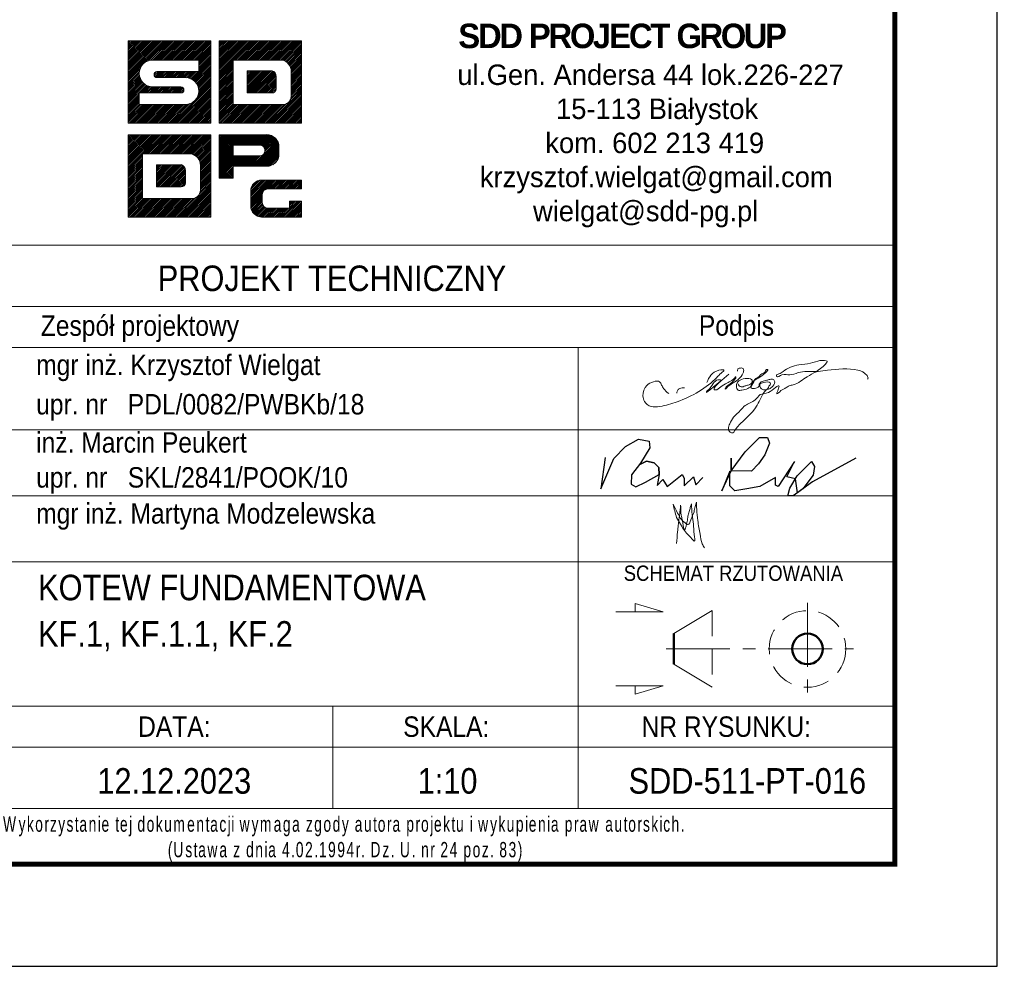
# Model space of a CAD drawing. Header units: millimetres. Extents: x 2268 to 2689, y 16092 to 16416.
# Tile 8 of 13: x 2593 to 2689, y 16092 to 16185. Entities that reach past the tile are written whole.
import ezdxf
from ezdxf.enums import TextEntityAlignment as Align

# ---------------------------------------------------------------- set-up
doc = ezdxf.new("R2010")
doc.units = ezdxf.units.MM
doc.header["$LTSCALE"] = 10
doc.linetypes.add('HIDDEN', pattern=[0.375, 0.25, -0.125])
doc.linetypes.add('MITTE', pattern=[2, 1.25, -0.25, 0.25, -0.25])
doc.layers.add('_FORMATKA', color=8, linetype='Continuous', plot=False)
for name, color, linetype, lineweight in [('_RAMKA', 7, 'Continuous', 35), ('PS_DIM', 4, 'Continuous', 13), ('PS_Hidden', 2, 'HIDDEN', 9), ('PS_MIDLINE', 5, 'MITTE', 13), ('PS_Pos', 1, 'Continuous', 15), ('PS_SOLID', 7, 'Continuous', 30), ('PS_TEXT', 3, 'Continuous', 18)]:
    doc.layers.add(name, color=color, linetype=linetype, lineweight=lineweight)
doc.layers.add('_tabelka', color=7, linetype='Continuous')
doc.styles.add('gil', font='txt', dxfattribs={"width": 0.9})

# ---------------------------------------------------------------- blocks, each defined once
blk = doc.blocks.new('A$C077725B1')
at = {"layer": 'PS_SOLID', "color": 5, "lineweight": 25}
for points in [[(0.45, 3.96), (0, 0.74), (1.35, 3.86), (2.53, 5.09), (3.87, 5.86), (4.96, 5.66), (5.03, 4.97), (4.09, 3.39), (3.17, 2.17), (3.12, 1.2), (3.6, 0.93), (4.61, 1.41), (5.99, 2.21), (5.97, 2.95), (5.49, 3.43), (4.71, 3.58), (3.95, 3.2), (4.71, 3.58), (5.49, 3.43), (5.97, 2.95), (5.99, 2.21), (5.79, 1.09), (6.4, 1.71), (6.83, 0.96), (8.36, 2.21), (8.58, 1.82), (8.58, 1.03), (9.53, 1.97), (9.77, 1.14), (10.51, 1.89)], [(26.25, 3.91), (21.8, 1.47), (19.81, 0), (19.26, 0), (19.47, 0.79), (20.21, 2.08), (21.68, 3.55), (21.99, 3.05), (21.86, 2.14), (20.81, 0.74), (20.25, 0.33), (20.03, 1.78), (19.17, 1.98), (19.96, 3.54), (18.27, 0.97), (18, 1.12), (18, 1.91), (16.37, 0.97), (15.05, 0.72), (13.81, 0.54), (13.29, 1.06), (13.29, 2.56), (12.47, 0.52), (13.42, 2.59), (13.42, 3.89), (13.42, 2.59), (14.85, 4.56), (16.34, 6.04), (17.15, 6.01), (17.36, 5.44), (16.89, 4.25), (16.25, 3.31), (15.51, 2.56), (13.42, 2.59)]]:
    blk.add_lwpolyline(points, dxfattribs=at)
blk = doc.blocks.new('tabela_rys')
at = {"layer": '_tabelka', "color": 251, "lineweight": 15}
for p, q in [((21.617, 68.324), (131.478, 68.324)), ((131.619, 62.324), (21.617, 62.324)), ((21.617, 58.324), (131.619, 58.324)), ((21.617, 58.324), (131.619, 58.324)), ((100.617, 58.324), (100.617, 37.331)), ((21.617, 50.244), (131.619, 50.244)), ((21.617, 43.788), (131.619, 43.788)), ((21.617, 37.331), (131.619, 37.331)), ((21.617, 37.331), (131.619, 37.331)), ((21.617, 37.331), (131.619, 37.331)), ((21.617, 37.331), (131.619, 37.331)), ((21.617, 37.331), (131.619, 37.331)), ((21.617, 37.331), (131.619, 37.331)), ((21.617, 37.331), (131.619, 37.331)), ((21.617, 37.331), (131.619, 37.331)), ((100.617, 37.331), (100.617, 13.22)), ((21.617, 23.22), (131.619, 23.22)), ((131.619, 23.22), (21.617, 23.22)), ((76.617, 23.22), (76.617, 13.22)), ((21.617, 19.22), (131.619, 19.22)), ((21.617, 13.22), (131.619, 13.22))]:
    blk.add_line(p, q, dxfattribs=at)
at = {"layer": '_tabelka', "color": 251, "lineweight": 30}
blk.add_lwpolyline([(131.619, 123.55), (21.617, 123.55), (21.617, 7.769), (131.619, 7.769)], close=True, dxfattribs=at)
at = {"layer": 'PS_DIM', "color": 12, "true_color": 0xc90603}
for p, q in [((56.617, 88.268), (56.676, 88.328)), ((56.617, 88.1), (56.845, 88.328)), ((56.617, 87.932), (57.013, 88.328)), ((56.617, 87.763), (57.182, 88.328)), ((56.617, 87.595), (57.35, 88.328)), ((56.617, 87.427), (57.518, 88.328)), ((56.617, 87.258), (57.687, 88.328)), ((56.617, 87.09), (57.855, 88.328)), ((56.617, 86.921), (58.023, 88.328)), ((56.617, 86.753), (58.192, 88.328)), ((56.617, 86.585), (58.36, 88.328)), ((56.617, 86.416), (58.529, 88.328)), ((56.617, 86.248), (58.697, 88.328)), ((56.617, 86.079), (58.865, 88.328)), ((56.617, 85.911), (59.034, 88.328)), ((56.617, 85.743), (59.202, 88.328)), ((56.617, 85.574), (59.37, 88.328)), ((56.617, 85.406), (59.539, 88.328)), ((56.617, 85.238), (59.707, 88.328)), ((56.617, 85.069), (59.876, 88.328)), ((56.617, 84.901), (60.044, 88.328)), ((56.617, 84.732), (60.212, 88.328)), ((56.617, 88.328), (64.68, 88.328)), ((56.617, 80.265), (56.617, 88.328)), ((58.279, 86.226), (60.381, 88.328)), ((58.605, 86.383), (60.549, 88.328)), ((58.823, 86.433), (60.718, 88.328)), ((59.004, 86.446), (60.886, 88.328)), ((59.173, 86.446), (61.054, 88.328)), ((59.341, 86.446), (61.223, 88.328)), ((59.509, 86.446), (61.391, 88.328)), ((59.678, 86.446), (61.559, 88.328)), ((59.846, 86.446), (61.728, 88.328)), ((60.015, 86.446), (61.896, 88.328)), ((60.183, 86.446), (62.065, 88.328)), ((60.351, 86.446), (62.233, 88.328)), ((60.52, 86.446), (62.401, 88.328)), ((60.688, 86.446), (62.57, 88.328)), ((60.857, 86.446), (62.738, 88.328)), ((61.025, 86.446), (62.906, 88.328)), ((61.193, 86.446), (63.075, 88.328)), ((61.362, 86.446), (63.243, 88.328)), ((61.53, 86.446), (63.412, 88.328)), ((61.698, 86.446), (63.58, 88.328)), ((61.867, 86.446), (63.748, 88.328)), ((62.035, 86.446), (63.917, 88.328)), ((62.204, 86.446), (64.085, 88.328)), ((62.372, 86.446), (64.253, 88.328)), ((62.54, 86.446), (64.422, 88.328)), ((62.709, 86.446), (64.59, 88.328)), ((62.877, 86.446), (64.68, 88.249)), ((63.045, 86.446), (64.68, 88.08)), ((63.214, 86.446), (64.68, 87.912)), ((63.382, 86.446), (64.68, 87.744)), ((64.68, 88.328), (64.68, 80.265)), ((65.498, 88.328), (73.56, 88.328)), ((65.498, 80.265), (65.498, 88.328)), ((65.498, 88.195), (65.63, 88.328)), ((65.498, 88.027), (65.798, 88.328)), ((65.498, 87.858), (65.967, 88.328)), ((65.498, 87.69), (66.135, 88.328)), ((65.498, 87.522), (66.304, 88.328)), ((65.498, 87.353), (66.472, 88.328)), ((65.498, 87.185), (66.64, 88.328)), ((65.498, 87.016), (66.809, 88.328)), ((65.498, 86.848), (66.977, 88.328)), ((65.498, 86.68), (67.145, 88.328)), ((65.498, 86.511), (67.314, 88.328)), ((65.498, 86.343), (67.482, 88.328)), ((65.498, 86.174), (67.651, 88.328)), ((65.498, 86.006), (67.819, 88.328)), ((65.498, 85.838), (67.987, 88.328)), ((65.498, 85.669), (68.156, 88.328)), ((65.498, 85.501), (68.324, 88.328)), ((65.498, 85.333), (68.493, 88.328)), ((65.498, 85.164), (68.661, 88.328)), ((66.948, 86.446), (68.829, 88.328)), ((67.116, 86.446), (68.998, 88.328)), ((67.284, 86.446), (69.166, 88.328)), ((67.453, 86.446), (69.334, 88.328)), ((67.621, 86.446), (69.503, 88.328)), ((67.79, 86.446), (69.671, 88.328)), ((67.958, 86.446), (69.84, 88.328)), ((68.126, 86.446), (70.008, 88.328)), ((68.295, 86.446), (70.176, 88.328)), ((68.463, 86.446), (70.345, 88.328)), ((68.632, 86.446), (70.513, 88.328)), ((68.8, 86.446), (70.681, 88.328)), ((68.968, 86.446), (70.85, 88.328)), ((69.137, 86.446), (71.018, 88.328)), ((69.305, 86.446), (71.187, 88.328)), ((69.473, 86.446), (71.355, 88.328)), ((69.642, 86.446), (71.523, 88.328)), ((69.81, 86.446), (71.692, 88.328)), ((69.979, 86.446), (71.86, 88.328)), ((70.147, 86.446), (72.028, 88.328)), ((70.315, 86.446), (72.197, 88.328)), ((70.484, 86.446), (72.365, 88.328)), ((70.652, 86.446), (72.534, 88.328)), ((70.82, 86.446), (72.702, 88.328)), ((70.989, 86.446), (72.87, 88.328)), ((71.157, 86.446), (73.039, 88.328)), ((71.326, 86.446), (73.207, 88.328)), ((71.494, 86.446), (73.376, 88.328)), ((71.659, 86.443), (73.544, 88.328)), ((71.791, 86.407), (73.56, 88.175)), ((71.911, 86.358), (73.56, 88.007)), ((72.02, 86.299), (73.56, 87.839)), ((72.119, 86.229), (73.56, 87.67)), ((73.56, 88.328), (73.56, 80.265)), ((63.507, 86.402), (64.68, 87.575)), ((63.507, 86.234), (64.68, 87.407)), ((63.507, 86.065), (64.68, 87.238)), ((63.507, 85.897), (64.68, 87.07)), ((63.507, 85.728), (64.68, 86.902)), ((63.507, 85.56), (64.68, 86.733)), ((72.209, 86.151), (73.56, 87.502)), ((72.291, 86.064), (73.56, 87.333)), ((72.363, 85.968), (73.56, 87.165)), ((72.425, 85.862), (73.56, 86.997)), ((72.478, 85.746), (73.56, 86.828)), ((56.617, 84.564), (57.914, 85.861)), ((63.507, 86.446), (59.007, 86.446)), ((62.836, 84.553), (64.68, 86.397)), ((62.94, 84.488), (64.68, 86.228)), ((63.036, 84.416), (64.68, 86.06)), ((63.124, 84.335), (64.68, 85.891)), ((63.507, 85.392), (64.68, 86.565)), ((63.507, 85.321), (63.507, 86.446)), ((65.498, 84.996), (66.882, 86.38)), ((65.498, 84.827), (66.882, 86.211)), ((65.498, 84.659), (66.882, 86.043)), ((65.498, 84.491), (66.882, 85.875)), ((66.882, 86.446), (66.882, 82.096)), ((71.644, 86.446), (66.882, 86.446)), ((66.882, 86.446), (66.882, 82.096)), ((68.097, 86.446), (66.882, 86.446)), ((71.644, 86.446), (68.434, 86.446)), ((72.518, 85.618), (73.56, 86.66)), ((72.544, 85.476), (73.56, 86.492)), ((72.552, 85.315), (73.56, 86.323)), ((72.552, 85.147), (73.56, 86.155)), ((72.552, 84.978), (73.56, 85.986)), ((72.552, 84.81), (73.56, 85.818)), ((56.617, 84.396), (57.757, 85.536)), ((56.617, 84.227), (57.707, 85.317)), ((56.617, 84.059), (57.694, 85.136)), ((56.617, 83.891), (57.703, 84.977)), ((56.617, 83.722), (57.729, 84.834)), ((59.141, 85.068), (59.391, 85.317)), ((59.157, 84.915), (59.563, 85.321)), ((59.223, 84.812), (59.732, 85.321)), ((59.323, 84.744), (59.9, 85.321)), ((59.438, 85.321), (63.507, 85.321)), ((59.468, 84.721), (60.068, 85.321)), ((59.637, 84.721), (60.237, 85.321)), ((59.805, 84.721), (60.405, 85.321)), ((59.973, 84.721), (60.573, 85.321)), ((60.142, 84.721), (60.742, 85.321)), ((60.31, 84.721), (60.91, 85.321)), ((60.479, 84.721), (61.079, 85.321)), ((60.647, 84.721), (61.247, 85.321)), ((60.815, 84.721), (61.415, 85.321)), ((60.984, 84.721), (61.584, 85.321)), ((61.152, 84.721), (61.752, 85.321)), ((61.32, 84.721), (61.92, 85.321)), ((61.489, 84.721), (62.089, 85.321)), ((61.657, 84.721), (62.257, 85.321)), ((61.826, 84.721), (62.426, 85.321)), ((61.994, 84.721), (62.594, 85.321)), ((62.162, 84.721), (62.762, 85.321)), ((62.324, 84.715), (62.931, 85.321)), ((62.47, 84.692), (63.099, 85.321)), ((62.602, 84.656), (63.268, 85.321)), ((62.724, 84.609), (63.436, 85.321)), ((63.204, 84.247), (64.68, 85.723)), ((63.276, 84.151), (64.68, 85.555)), ((63.341, 84.047), (64.68, 85.386)), ((63.396, 83.935), (64.68, 85.218)), ((63.443, 83.813), (64.68, 85.049)), ((63.478, 83.68), (64.68, 84.881)), ((65.498, 84.322), (66.882, 85.706)), ((65.498, 84.154), (66.882, 85.538)), ((65.498, 83.986), (66.882, 85.37)), ((65.498, 83.817), (66.882, 85.201)), ((65.498, 83.649), (66.882, 85.033)), ((65.498, 83.48), (66.882, 84.864)), ((68.244, 85.393), (68.244, 83.218)), ((70.681, 85.393), (68.244, 85.393)), ((68.244, 85.393), (68.244, 83.218)), ((70.681, 85.393), (68.244, 85.393)), ((68.244, 85.385), (68.252, 85.393)), ((68.244, 85.216), (68.42, 85.393)), ((68.244, 85.048), (68.589, 85.393)), ((68.244, 84.88), (68.757, 85.393)), ((68.244, 84.711), (68.925, 85.393)), ((68.244, 84.543), (69.094, 85.393)), ((68.244, 84.374), (69.262, 85.393)), ((68.244, 84.206), (69.431, 85.393)), ((68.244, 84.038), (69.599, 85.393)), ((68.244, 83.869), (69.767, 85.393)), ((68.244, 83.701), (69.936, 85.393)), ((68.244, 83.533), (70.104, 85.393)), ((68.244, 83.364), (70.272, 85.393)), ((68.266, 83.218), (70.441, 85.393)), ((68.434, 83.218), (70.609, 85.393)), ((68.603, 83.218), (70.749, 85.364)), ((68.771, 83.218), (70.852, 85.299)), ((68.939, 83.218), (70.938, 85.216)), ((69.108, 83.218), (71.006, 85.116)), ((69.276, 83.218), (71.055, 84.997)), ((69.444, 83.218), (71.079, 84.852)), ((71.079, 83.616), (71.079, 84.83)), ((71.079, 83.616), (71.079, 84.83)), ((72.552, 84.642), (73.56, 85.65)), ((72.552, 84.473), (73.56, 85.481)), ((72.552, 82.892), (72.552, 85.321)), ((72.552, 82.892), (72.552, 85.321)), ((72.552, 84.305), (73.56, 85.313)), ((72.552, 84.136), (73.56, 85.144)), ((72.552, 83.968), (73.56, 84.976)), ((72.552, 83.8), (73.56, 84.808)), ((56.617, 83.554), (57.767, 84.703)), ((56.617, 83.385), (57.815, 84.583)), ((56.617, 83.217), (57.873, 84.472)), ((56.617, 83.049), (57.939, 84.37)), ((56.617, 82.88), (58.013, 84.276)), ((56.617, 82.712), (58.095, 84.189)), ((56.617, 82.544), (58.184, 84.111)), ((56.617, 82.375), (58.282, 84.039)), ((56.617, 82.207), (58.387, 83.976)), ((57.8, 83.221), (58.501, 83.922)), ((57.968, 83.221), (58.625, 83.878)), ((58.137, 83.221), (58.76, 83.844)), ((58.305, 83.221), (58.909, 83.825)), ((58.473, 83.221), (59.073, 83.821)), ((58.642, 83.221), (59.242, 83.821)), ((58.81, 83.221), (59.41, 83.821)), ((58.979, 83.221), (59.579, 83.821)), ((59.007, 83.821), (61.763, 83.821)), ((59.147, 83.221), (59.747, 83.821)), ((59.315, 83.221), (59.915, 83.821)), ((62.194, 84.721), (59.438, 84.721)), ((59.484, 83.221), (60.084, 83.821)), ((59.652, 83.221), (60.252, 83.821)), ((59.82, 83.221), (60.42, 83.821)), ((59.989, 83.221), (60.589, 83.821)), ((60.157, 83.221), (60.757, 83.821)), ((60.326, 83.221), (60.926, 83.821)), ((60.494, 83.221), (61.094, 83.821)), ((60.662, 83.221), (61.262, 83.821)), ((60.831, 83.221), (61.431, 83.821)), ((60.999, 83.221), (61.599, 83.821)), ((61.074, 80.265), (64.68, 83.871)), ((61.168, 83.221), (61.767, 83.821)), ((63.153, 82.513), (64.68, 84.039)), ((63.425, 82.953), (64.68, 84.208)), ((63.487, 83.183), (64.68, 84.376)), ((63.501, 83.534), (64.68, 84.713)), ((63.506, 83.371), (64.68, 84.544)), ((65.498, 83.312), (66.882, 84.696)), ((65.498, 83.144), (66.882, 84.528)), ((65.498, 82.975), (66.882, 84.359)), ((65.498, 82.807), (66.882, 84.191)), ((65.498, 82.639), (66.882, 84.023)), ((65.498, 82.47), (66.882, 83.854)), ((69.613, 83.218), (71.079, 84.684)), ((69.781, 83.218), (71.079, 84.516)), ((69.95, 83.218), (71.079, 84.347)), ((70.118, 83.218), (71.079, 84.179)), ((70.286, 83.218), (71.079, 84.011)), ((70.455, 83.218), (71.079, 83.842)), ((72.552, 83.631), (73.56, 84.639)), ((72.552, 83.463), (73.56, 84.471)), ((72.552, 83.295), (73.56, 84.303)), ((72.552, 83.126), (73.56, 84.134)), ((72.552, 82.958), (73.56, 83.966)), ((56.617, 82.038), (57.694, 83.115)), ((56.617, 81.87), (57.694, 82.947)), ((61.763, 83.221), (57.694, 83.221)), ((57.694, 83.221), (57.694, 82.096)), ((61.242, 80.265), (64.68, 83.702)), ((61.336, 83.221), (61.902, 83.787)), ((61.411, 80.265), (64.68, 83.534)), ((61.504, 83.221), (61.995, 83.711)), ((61.579, 80.265), (64.68, 83.366)), ((61.673, 83.221), (62.052, 83.6)), ((61.748, 80.265), (64.68, 83.197)), ((61.856, 83.236), (62.048, 83.428)), ((61.916, 80.265), (64.68, 83.029)), ((62.084, 80.265), (64.68, 82.861)), ((65.498, 82.302), (66.882, 83.686)), ((65.498, 82.133), (66.882, 83.517)), ((65.498, 81.965), (66.882, 83.349)), ((65.498, 81.797), (66.882, 83.181)), ((65.498, 81.628), (66.882, 83.012)), ((68.244, 83.218), (70.681, 83.218)), ((68.244, 83.218), (70.681, 83.218)), ((70.364, 80.265), (73.56, 83.461)), ((70.533, 80.265), (73.56, 83.292)), ((70.623, 83.218), (71.079, 83.674)), ((70.701, 80.265), (73.56, 83.124)), ((70.815, 83.241), (71.056, 83.482)), ((70.87, 80.265), (73.56, 82.956)), ((72.467, 82.536), (73.56, 83.629)), ((72.544, 82.781), (73.56, 83.797)), ((56.617, 81.702), (57.694, 82.778)), ((56.617, 81.533), (57.694, 82.61)), ((56.617, 81.365), (57.694, 82.442)), ((56.617, 81.196), (57.694, 82.273)), ((56.617, 81.028), (57.694, 82.105)), ((56.617, 80.86), (57.854, 82.096)), ((56.617, 80.691), (58.022, 82.096)), ((56.617, 80.523), (58.19, 82.096)), ((56.617, 80.355), (58.359, 82.096)), ((56.696, 80.265), (58.527, 82.096)), ((56.865, 80.265), (58.695, 82.096)), ((57.033, 80.265), (58.864, 82.096)), ((57.201, 80.265), (59.032, 82.096)), ((57.37, 80.265), (59.201, 82.096)), ((57.538, 80.265), (59.369, 82.096)), ((57.694, 82.096), (62.194, 82.096)), ((57.706, 80.265), (59.537, 82.096)), ((57.875, 80.265), (59.706, 82.096)), ((58.043, 80.265), (59.874, 82.096)), ((58.212, 80.265), (60.043, 82.096)), ((58.38, 80.265), (60.211, 82.096)), ((58.548, 80.265), (60.379, 82.096)), ((58.717, 80.265), (60.548, 82.096)), ((58.885, 80.265), (60.716, 82.096)), ((59.053, 80.265), (60.884, 82.096)), ((59.222, 80.265), (61.053, 82.096)), ((59.39, 80.265), (61.221, 82.096)), ((59.559, 80.265), (61.39, 82.096)), ((59.727, 80.265), (61.558, 82.096)), ((59.895, 80.265), (61.726, 82.096)), ((60.064, 80.265), (61.895, 82.096)), ((60.232, 80.265), (62.063, 82.096)), ((60.4, 80.265), (62.232, 82.097)), ((60.569, 80.265), (62.419, 82.116)), ((60.737, 80.265), (62.65, 82.178)), ((60.906, 80.265), (63.09, 82.449)), ((62.253, 80.265), (64.68, 82.692)), ((62.421, 80.265), (64.68, 82.524)), ((62.589, 80.265), (64.68, 82.355)), ((62.758, 80.265), (64.68, 82.187)), ((62.926, 80.265), (64.68, 82.019)), ((65.498, 81.46), (66.882, 82.844)), ((65.498, 81.291), (66.882, 82.675)), ((65.498, 81.123), (66.882, 82.507)), ((65.498, 80.955), (66.882, 82.339)), ((65.498, 80.786), (66.882, 82.17)), ((65.498, 80.618), (66.976, 82.096)), ((65.498, 80.45), (67.144, 82.096)), ((65.498, 80.281), (67.312, 82.096)), ((65.65, 80.265), (67.481, 82.096)), ((65.818, 80.265), (67.649, 82.096)), ((65.987, 80.265), (67.817, 82.096)), ((66.155, 80.265), (67.986, 82.096)), ((66.323, 80.265), (68.154, 82.096)), ((66.492, 80.265), (68.323, 82.096)), ((66.66, 80.265), (68.491, 82.096)), ((66.828, 80.265), (68.659, 82.096)), ((66.882, 82.096), (71.644, 82.096)), ((66.882, 82.096), (71.644, 82.096)), ((66.997, 80.265), (68.828, 82.096)), ((67.165, 80.265), (68.996, 82.096)), ((67.334, 80.265), (69.165, 82.096)), ((67.502, 80.265), (69.333, 82.096)), ((67.67, 80.265), (69.501, 82.096)), ((67.839, 80.265), (69.67, 82.096)), ((68.007, 80.265), (69.838, 82.096)), ((68.175, 80.265), (70.006, 82.096)), ((68.344, 80.265), (70.175, 82.096)), ((68.512, 80.265), (70.343, 82.096)), ((68.681, 80.265), (70.512, 82.096)), ((68.849, 80.265), (70.68, 82.096)), ((69.017, 80.265), (70.848, 82.096)), ((69.186, 80.265), (71.017, 82.096)), ((69.354, 80.265), (71.185, 82.096)), ((69.523, 80.265), (71.353, 82.096)), ((69.691, 80.265), (71.522, 82.096)), ((69.859, 80.265), (71.686, 82.092)), ((70.028, 80.265), (71.86, 82.098)), ((70.196, 80.265), (72.105, 82.174)), ((71.038, 80.265), (73.56, 82.787)), ((71.206, 80.265), (73.56, 82.619)), ((71.375, 80.265), (73.56, 82.45)), ((71.543, 80.265), (73.56, 82.282)), ((71.711, 80.265), (73.56, 82.114)), ((71.88, 80.265), (73.56, 81.945)), ((63.095, 80.265), (64.68, 81.85)), ((63.263, 80.265), (64.68, 81.682)), ((63.431, 80.265), (64.68, 81.514)), ((63.6, 80.265), (64.68, 81.345)), ((63.768, 80.265), (64.68, 81.177)), ((63.936, 80.265), (64.68, 81.008)), ((72.048, 80.265), (73.56, 81.777)), ((72.217, 80.265), (73.56, 81.608)), ((72.385, 80.265), (73.56, 81.44)), ((72.553, 80.265), (73.56, 81.272)), ((72.722, 80.265), (73.56, 81.103)), ((72.89, 80.265), (73.56, 80.935)), ((64.68, 80.265), (56.617, 80.265)), ((64.105, 80.265), (64.68, 80.84)), ((64.273, 80.265), (64.68, 80.672)), ((64.442, 80.265), (64.68, 80.503)), ((64.61, 80.265), (64.68, 80.335)), ((73.56, 80.265), (65.498, 80.265)), ((73.058, 80.265), (73.56, 80.767)), ((73.227, 80.265), (73.56, 80.598)), ((73.395, 80.265), (73.56, 80.43)), ((56.617, 79.14), (64.68, 79.14)), ((56.617, 71.078), (56.617, 79.14)), ((56.617, 79.14), (64.68, 79.14)), ((56.617, 71.078), (56.617, 79.14)), ((56.617, 79.008), (56.75, 79.14)), ((56.617, 78.839), (56.918, 79.14)), ((56.617, 78.671), (57.087, 79.14)), ((56.617, 78.502), (57.255, 79.14)), ((56.617, 78.334), (57.423, 79.14)), ((56.617, 78.166), (57.592, 79.14)), ((56.617, 77.997), (57.76, 79.14)), ((56.617, 77.829), (57.928, 79.14)), ((56.617, 77.661), (58.097, 79.14)), ((56.617, 77.492), (58.265, 79.14)), ((56.617, 77.324), (58.434, 79.14)), ((56.617, 77.155), (58.602, 79.14)), ((56.617, 76.987), (58.77, 79.14)), ((56.617, 76.819), (58.939, 79.14)), ((56.617, 76.65), (59.107, 79.14)), ((56.617, 76.482), (59.275, 79.14)), ((56.617, 76.313), (59.444, 79.14)), ((56.617, 76.145), (59.612, 79.14)), ((56.617, 75.977), (59.781, 79.14)), ((58.067, 77.259), (59.949, 79.14)), ((58.236, 77.259), (60.117, 79.14)), ((58.404, 77.259), (60.286, 79.14)), ((58.573, 77.259), (60.454, 79.14)), ((58.741, 77.259), (60.623, 79.14)), ((58.909, 77.259), (60.791, 79.14)), ((59.078, 77.259), (60.959, 79.14)), ((59.246, 77.259), (61.128, 79.14)), ((59.414, 77.259), (61.296, 79.14)), ((59.583, 77.259), (61.464, 79.14)), ((59.751, 77.259), (61.633, 79.14)), ((59.92, 77.259), (61.801, 79.14)), ((60.088, 77.259), (61.97, 79.14)), ((60.256, 77.259), (62.138, 79.14)), ((60.425, 77.259), (62.306, 79.14)), ((60.593, 77.259), (62.475, 79.14)), ((60.762, 77.259), (62.643, 79.14)), ((60.93, 77.259), (62.811, 79.14)), ((61.098, 77.259), (62.98, 79.14)), ((61.267, 77.259), (63.148, 79.14)), ((61.435, 77.259), (63.317, 79.14)), ((61.603, 77.259), (63.485, 79.14)), ((61.772, 77.259), (63.653, 79.14)), ((61.94, 77.259), (63.822, 79.14)), ((62.109, 77.259), (63.99, 79.14)), ((62.277, 77.259), (64.158, 79.14)), ((62.445, 77.259), (64.327, 79.14)), ((62.614, 77.259), (64.495, 79.14)), ((62.779, 77.255), (64.664, 79.14)), ((64.68, 79.14), (64.68, 71.078)), ((64.68, 79.14), (64.68, 71.078)), ((62.911, 77.219), (64.68, 78.988)), ((63.031, 77.171), (64.68, 78.819)), ((63.14, 77.111), (64.68, 78.651)), ((63.239, 77.042), (64.68, 78.483)), ((63.329, 76.964), (64.68, 78.314)), ((63.41, 76.876), (64.68, 78.146)), ((56.617, 75.808), (58.001, 77.192)), ((58.001, 77.259), (58.001, 72.909)), ((62.764, 77.259), (58.001, 77.259)), ((58.001, 77.259), (58.001, 72.909)), ((62.764, 77.259), (58.001, 77.259)), ((58.001, 77.259), (58.001, 72.909)), ((62.764, 77.259), (58.001, 77.259)), ((63.482, 76.78), (64.68, 77.978)), ((63.545, 76.674), (64.68, 77.809)), ((63.597, 76.558), (64.68, 77.641)), ((63.638, 76.43), (64.68, 77.472)), ((63.664, 76.288), (64.68, 77.304)), ((63.672, 76.128), (64.68, 77.136)), ((56.617, 75.64), (58.001, 77.024)), ((56.617, 75.472), (58.001, 76.856)), ((56.617, 75.303), (58.001, 76.687)), ((56.617, 75.135), (58.001, 76.519)), ((56.617, 74.966), (58.001, 76.35)), ((56.617, 74.798), (58.001, 76.182)), ((59.364, 76.205), (59.364, 74.03)), ((61.801, 76.205), (59.364, 76.205)), ((59.364, 76.197), (59.372, 76.205)), ((59.364, 76.029), (59.54, 76.205)), ((59.364, 75.861), (59.708, 76.205)), ((59.364, 75.692), (59.877, 76.205)), ((59.364, 75.524), (60.045, 76.205)), ((59.364, 75.355), (60.214, 76.205)), ((59.364, 75.187), (60.382, 76.205)), ((59.364, 75.019), (60.55, 76.205)), ((59.364, 74.85), (60.719, 76.205)), ((59.364, 74.682), (60.887, 76.205)), ((59.364, 74.513), (61.055, 76.205)), ((59.364, 74.345), (61.224, 76.205)), ((59.364, 74.177), (61.392, 76.205)), ((59.364, 76.205), (59.364, 74.03)), ((61.801, 76.205), (59.364, 76.205)), ((59.364, 76.205), (59.364, 74.03)), ((61.801, 76.205), (59.364, 76.205)), ((59.386, 74.03), (61.561, 76.205)), ((59.554, 74.03), (61.729, 76.205)), ((59.722, 74.03), (61.869, 76.177)), ((59.891, 74.03), (61.972, 76.111)), ((63.672, 75.959), (64.68, 76.967)), ((63.672, 75.791), (64.68, 76.799)), ((63.672, 75.622), (64.68, 76.63)), ((63.672, 75.454), (64.68, 76.462)), ((63.672, 75.286), (64.68, 76.294)), ((63.672, 73.704), (63.672, 76.134)), ((63.672, 73.704), (63.672, 76.134)), ((63.672, 73.704), (63.672, 76.134)), ((63.672, 75.117), (64.68, 76.125)), ((56.617, 74.63), (58.001, 76.014)), ((56.617, 74.461), (58.001, 75.845)), ((56.617, 74.293), (58.001, 75.677)), ((56.617, 74.125), (58.001, 75.509)), ((56.617, 73.956), (58.001, 75.34)), ((56.617, 73.788), (58.001, 75.172)), ((60.059, 74.03), (62.057, 76.029)), ((60.227, 74.03), (62.126, 75.929)), ((60.396, 74.03), (62.175, 75.81)), ((60.564, 74.03), (62.198, 75.665)), ((60.733, 74.03), (62.199, 75.497)), ((60.901, 74.03), (62.199, 75.328)), ((61.069, 74.03), (62.199, 75.16)), ((62.199, 74.428), (62.199, 75.643)), ((62.199, 74.428), (62.199, 75.643)), ((62.199, 74.428), (62.199, 75.643)), ((63.672, 74.949), (64.68, 75.957)), ((63.672, 74.781), (64.68, 75.789)), ((63.672, 74.612), (64.68, 75.62)), ((63.672, 74.444), (64.68, 75.452)), ((63.672, 74.275), (64.68, 75.283)), ((56.617, 73.619), (58.001, 75.003)), ((56.617, 73.451), (58.001, 74.835)), ((56.617, 73.283), (58.001, 74.667)), ((56.617, 73.114), (58.001, 74.498)), ((56.617, 72.946), (58.001, 74.33)), ((61.238, 74.03), (62.199, 74.991)), ((61.406, 74.03), (62.199, 74.823)), ((61.484, 71.078), (64.68, 74.273)), ((61.575, 74.03), (62.199, 74.655)), ((61.743, 74.03), (62.199, 74.486)), ((61.934, 74.053), (62.176, 74.295)), ((63.587, 73.349), (64.68, 74.442)), ((63.664, 73.594), (64.68, 74.61)), ((63.672, 74.107), (64.68, 75.115)), ((63.672, 73.939), (64.68, 74.947)), ((63.672, 73.77), (64.68, 74.778)), ((56.617, 72.777), (58.001, 74.161)), ((56.617, 72.609), (58.001, 73.993)), ((56.617, 72.441), (58.001, 73.825)), ((56.617, 72.272), (58.001, 73.656)), ((56.617, 72.104), (58.001, 73.488)), ((56.617, 71.936), (58.001, 73.32)), ((59.364, 74.03), (61.801, 74.03)), ((59.364, 74.03), (61.801, 74.03)), ((59.364, 74.03), (61.801, 74.03)), ((61.653, 71.078), (64.68, 74.105)), ((61.821, 71.078), (64.68, 73.936)), ((61.989, 71.078), (64.68, 73.768)), ((62.158, 71.078), (64.68, 73.6)), ((62.326, 71.078), (64.68, 73.431)), ((62.494, 71.078), (64.68, 73.263)), ((56.617, 71.767), (58.001, 73.151)), ((56.617, 71.599), (58.001, 72.983)), ((56.617, 71.43), (58.095, 72.909)), ((56.617, 71.262), (58.264, 72.909)), ((56.617, 71.094), (58.432, 72.909)), ((56.77, 71.078), (58.6, 72.909)), ((56.938, 71.078), (58.769, 72.909)), ((57.106, 71.078), (58.937, 72.909)), ((57.275, 71.078), (59.106, 72.909)), ((57.443, 71.078), (59.274, 72.909)), ((57.611, 71.078), (59.442, 72.909)), ((57.78, 71.078), (59.611, 72.909)), ((57.948, 71.078), (59.779, 72.909)), ((58.001, 72.909), (62.764, 72.909)), ((58.001, 72.909), (62.764, 72.909)), ((58.001, 72.909), (62.764, 72.909)), ((58.117, 71.078), (59.948, 72.909)), ((58.285, 71.078), (60.116, 72.909)), ((58.453, 71.078), (60.284, 72.909)), ((58.622, 71.078), (60.453, 72.909)), ((58.79, 71.078), (60.621, 72.909)), ((58.958, 71.078), (60.789, 72.909)), ((59.127, 71.078), (60.958, 72.909)), ((59.295, 71.078), (61.126, 72.909)), ((59.464, 71.078), (61.295, 72.909)), ((59.632, 71.078), (61.463, 72.909)), ((59.8, 71.078), (61.631, 72.909)), ((59.969, 71.078), (61.8, 72.909)), ((60.137, 71.078), (61.968, 72.909)), ((60.305, 71.078), (62.136, 72.909)), ((60.474, 71.078), (62.305, 72.909)), ((60.642, 71.078), (62.473, 72.909)), ((60.811, 71.078), (62.642, 72.909)), ((60.979, 71.078), (62.806, 72.904)), ((61.147, 71.078), (62.98, 72.91)), ((61.316, 71.078), (63.225, 72.987)), ((62.663, 71.078), (64.68, 73.095)), ((62.831, 71.078), (64.68, 72.926)), ((63, 71.078), (64.68, 72.758)), ((63.168, 71.078), (64.68, 72.589)), ((63.336, 71.078), (64.68, 72.421)), ((63.505, 71.078), (64.68, 72.253)), ((63.673, 71.078), (64.68, 72.084)), ((63.841, 71.078), (64.68, 71.916)), ((64.01, 71.078), (64.68, 71.747)), ((64.178, 71.078), (64.68, 71.579)), ((64.347, 71.078), (64.68, 71.411)), ((64.68, 71.078), (56.617, 71.078)), ((64.68, 71.078), (56.617, 71.078)), ((64.515, 71.078), (64.68, 71.242))]:
    blk.add_line(p, q, dxfattribs=at)
at = {"layer": 'PS_DIM', "color": 18, "true_color": 0x000000}
for p, q in [((65.498, 79.107), (65.531, 79.14)), ((65.498, 78.947), (65.691, 79.14)), ((65.498, 78.787), (65.851, 79.14)), ((65.498, 78.627), (66.011, 79.14)), ((65.498, 78.467), (66.171, 79.14)), ((65.498, 78.307), (66.331, 79.14)), ((65.498, 78.147), (66.491, 79.14)), ((65.498, 77.987), (66.651, 79.14)), ((65.498, 77.827), (66.811, 79.14)), ((65.498, 77.667), (66.971, 79.14)), ((65.498, 77.507), (67.131, 79.14)), ((65.498, 77.347), (67.291, 79.14)), ((65.498, 77.187), (67.451, 79.14)), ((65.498, 77.027), (67.61, 79.14)), ((65.498, 76.867), (67.77, 79.14)), ((65.498, 79.14), (65.498, 74.874)), ((70.169, 79.14), (65.498, 79.14)), ((66.915, 78.125), (67.93, 79.14)), ((67.075, 78.125), (68.09, 79.14)), ((67.235, 78.125), (68.25, 79.14)), ((67.395, 78.125), (68.41, 79.14)), ((67.555, 78.124), (68.57, 79.14)), ((67.715, 78.124), (68.73, 79.14)), ((67.874, 78.124), (68.89, 79.14)), ((68.034, 78.124), (69.05, 79.14)), ((68.194, 78.124), (69.21, 79.14)), ((68.354, 78.124), (69.37, 79.14)), ((68.514, 78.124), (69.53, 79.14)), ((68.674, 78.124), (69.69, 79.14)), ((68.834, 78.124), (69.85, 79.14)), ((68.994, 78.124), (70.01, 79.14)), ((69.154, 78.124), (70.17, 79.14)), ((69.313, 78.124), (70.32, 79.13)), ((69.473, 78.124), (70.455, 79.105)), ((69.62, 78.111), (70.577, 79.068)), ((69.736, 78.066), (70.69, 79.02)), ((65.498, 76.707), (66.863, 78.073)), ((66.863, 78.125), (66.863, 77.062)), ((69.51, 78.124), (66.863, 78.125)), ((68.837, 76.047), (71.245, 78.456)), ((68.997, 76.047), (71.291, 78.342)), ((69.157, 76.047), (71.327, 78.217)), ((69.317, 76.047), (71.35, 78.081)), ((69.83, 78), (70.793, 78.963)), ((69.904, 77.914), (70.888, 78.898)), ((69.91, 77.281), (71.189, 78.56)), ((69.957, 77.808), (70.975, 78.825)), ((69.984, 77.675), (71.054, 78.745)), ((69.985, 77.515), (71.126, 78.656)), ((65.498, 76.547), (66.863, 77.913)), ((65.498, 76.387), (66.863, 77.753)), ((65.498, 76.227), (66.863, 77.593)), ((65.498, 76.067), (66.863, 77.433)), ((65.498, 75.907), (66.863, 77.273)), ((65.498, 75.747), (66.863, 77.113)), ((68.677, 76.047), (69.766, 77.136)), ((69.477, 76.047), (71.357, 77.927)), ((69.637, 76.047), (71.357, 77.767)), ((69.797, 76.047), (71.357, 77.608)), ((69.957, 76.047), (71.357, 77.448)), ((69.985, 77.537), (69.985, 77.649)), ((70.117, 76.047), (71.357, 77.288)), ((70.282, 76.053), (71.351, 77.122)), ((71.357, 77.235), (71.357, 77.953)), ((65.498, 75.587), (66.972, 77.062)), ((65.498, 75.427), (67.132, 77.062)), ((65.498, 75.268), (67.292, 77.062)), ((65.498, 75.108), (67.452, 77.062)), ((65.498, 74.948), (67.611, 77.062)), ((65.584, 74.874), (67.771, 77.062)), ((66.863, 77.062), (69.51, 77.062)), ((66.917, 76.047), (67.931, 77.062)), ((67.077, 76.047), (68.091, 77.062)), ((67.237, 76.047), (68.251, 77.062)), ((67.397, 76.047), (68.411, 77.062)), ((67.557, 76.047), (68.571, 77.062)), ((67.717, 76.047), (68.731, 77.062)), ((67.877, 76.047), (68.891, 77.062)), ((68.037, 76.047), (69.051, 77.062)), ((68.197, 76.047), (69.211, 77.062)), ((68.357, 76.047), (69.371, 77.062)), ((68.517, 76.047), (69.532, 77.062)), ((70.477, 76.088), (71.316, 76.927)), ((70.746, 76.197), (71.207, 76.658)), ((65.744, 74.874), (66.861, 75.991)), ((65.904, 74.874), (66.861, 75.831)), ((66.064, 74.874), (66.861, 75.672)), ((66.224, 74.874), (66.861, 75.512)), ((66.384, 74.874), (66.861, 75.352)), ((66.544, 74.874), (66.861, 75.192)), ((66.861, 74.874), (66.861, 76.047)), ((66.861, 76.047), (70.169, 76.047)), ((65.498, 74.874), (66.861, 74.874)), ((66.704, 74.874), (66.861, 75.032)), ((68.595, 73.615), (69.684, 74.704)), ((68.595, 73.447), (69.852, 74.704)), ((68.595, 73.279), (70.021, 74.704)), ((68.595, 73.11), (70.189, 74.704)), ((68.595, 72.942), (70.357, 74.704)), ((68.595, 72.773), (70.526, 74.704)), ((68.595, 72.605), (70.694, 74.704)), ((68.595, 72.437), (70.862, 74.704)), ((68.613, 73.802), (69.497, 74.686)), ((68.687, 74.044), (69.255, 74.612)), ((73.56, 74.704), (69.695, 74.704)), ((70.145, 73.818), (71.031, 74.704)), ((70.33, 73.834), (71.199, 74.704)), ((70.498, 73.834), (71.368, 74.704)), ((70.666, 73.834), (71.536, 74.704)), ((70.835, 73.834), (71.704, 74.704)), ((71.003, 73.834), (71.873, 74.704)), ((71.172, 73.834), (72.041, 74.704)), ((71.34, 73.834), (72.209, 74.704)), ((71.508, 73.834), (72.378, 74.704)), ((71.677, 73.834), (72.546, 74.704)), ((71.845, 73.834), (72.715, 74.704)), ((72.013, 73.834), (72.883, 74.704)), ((72.182, 73.834), (73.051, 74.704)), ((72.35, 73.834), (73.22, 74.704)), ((72.519, 73.834), (73.388, 74.704)), ((72.687, 73.834), (73.557, 74.704)), ((72.855, 73.834), (73.56, 74.539)), ((73.024, 73.834), (73.56, 74.37)), ((73.192, 73.834), (73.56, 74.202)), ((73.56, 73.834), (73.56, 74.704)), ((68.595, 73.604), (68.595, 72.178)), ((68.595, 72.268), (69.744, 73.417)), ((68.598, 72.103), (69.728, 73.232)), ((69.728, 72.488), (69.728, 73.284)), ((70.278, 73.834), (73.56, 73.834)), ((73.36, 73.834), (73.56, 74.034)), ((73.529, 73.834), (73.56, 73.865)), ((68.618, 71.954), (69.728, 73.064)), ((68.654, 71.822), (69.728, 72.895)), ((68.703, 71.703), (69.728, 72.727)), ((68.763, 71.594), (69.728, 72.559)), ((68.833, 71.495), (69.735, 72.398)), ((68.912, 71.406), (69.774, 72.268)), ((71.614, 71.078), (73.155, 72.619)), ((71.783, 71.078), (73.324, 72.619)), ((71.951, 71.078), (73.492, 72.619)), ((72.119, 71.078), (73.56, 72.518)), ((72.288, 71.078), (73.56, 72.35)), ((72.398, 72.535), (72.482, 72.619)), ((72.398, 72.367), (72.65, 72.619)), ((72.398, 72.199), (72.818, 72.619)), ((72.398, 72.03), (72.987, 72.619)), ((73.56, 72.619), (72.398, 72.619)), ((72.398, 72.619), (72.398, 71.938)), ((73.56, 71.078), (73.56, 72.619)), ((69, 71.326), (69.835, 72.161)), ((69.097, 71.255), (69.916, 72.073)), ((69.204, 71.193), (70.015, 72.004)), ((69.322, 71.143), (70.136, 71.956)), ((69.452, 71.105), (70.285, 71.938)), ((69.598, 71.082), (70.454, 71.938)), ((69.762, 71.078), (70.622, 71.938)), ((69.93, 71.078), (70.791, 71.938)), ((70.099, 71.078), (70.959, 71.938)), ((70.267, 71.078), (71.127, 71.938)), ((72.398, 71.938), (70.278, 71.938)), ((70.436, 71.078), (71.296, 71.938)), ((70.604, 71.078), (71.464, 71.938)), ((70.772, 71.078), (71.633, 71.938)), ((70.941, 71.078), (71.801, 71.938)), ((71.109, 71.078), (71.969, 71.938)), ((71.277, 71.078), (72.138, 71.938)), ((71.446, 71.078), (72.306, 71.938)), ((72.456, 71.078), (73.56, 72.182)), ((72.624, 71.078), (73.56, 72.013)), ((72.793, 71.078), (73.56, 71.845)), ((72.961, 71.078), (73.56, 71.676)), ((73.13, 71.078), (73.56, 71.508)), ((73.298, 71.078), (73.56, 71.34)), ((69.695, 71.078), (73.56, 71.078)), ((73.466, 71.078), (73.56, 71.171))]:
    blk.add_line(p, q, dxfattribs=at)
at = {"layer": 'PS_DIM', "color": 12, "true_color": 0xc90603}
for centre, radius, start, end in [((59.007, 85.134), 1.312, 90, 270), ((71.429, 85.343), 1.124, 358.86875, 78.94572), ((71.429, 85.343), 1.124, 358.86875, 78.94572), ((59.438, 85.021), 0.3, 90, 270), ((70.482, 84.83), 0.597, 360, 70.52878), ((70.482, 84.83), 0.597, 360, 70.52878), ((61.763, 83.521), 0.3, 270, 90), ((62.194, 83.409), 1.312, 270, 90), ((70.681, 83.616), 0.398, 270, 360), ((70.681, 83.616), 0.398, 270, 0), ((71.746, 82.896), 0.806, 262.76517, 359.67808), ((71.746, 82.896), 0.806, 262.76517, 359.67808), ((62.548, 76.156), 1.124, 358.86875, 78.94572), ((62.548, 76.156), 1.124, 358.86875, 78.94572), ((62.548, 76.156), 1.124, 358.86875, 78.94572), ((61.602, 75.643), 0.597, 360, 70.52878), ((61.602, 75.643), 0.597, 360, 70.52878), ((61.602, 75.643), 0.597, 360, 70.52878), ((61.801, 74.428), 0.398, 270, 360), ((61.801, 74.428), 0.398, 270, 360), ((61.801, 74.428), 0.398, 270, 0), ((62.865, 73.709), 0.806, 262.76517, 359.67808), ((62.865, 73.709), 0.806, 262.76517, 359.67808), ((62.865, 73.709), 0.806, 262.76517, 359.67808)]:
    blk.add_arc(centre, radius, start, end, dxfattribs=at)
at = {"layer": 'PS_DIM', "color": 18, "true_color": 0x000000}
for centre, radius, start, end in [((70.169, 77.953), 1.188, 0, 90), ((69.51, 77.649), 0.475, 0, 89.97196), ((69.51, 77.537), 0.475, 270, 0), ((70.169, 77.235), 1.188, 270, 0), ((69.695, 73.604), 1.1, 90, 180), ((70.278, 73.284), 0.55, 90, 180), ((70.278, 72.488), 0.55, 180, 270), ((69.695, 72.178), 1.1, 180, 270)]:
    blk.add_arc(centre, radius, start, end, dxfattribs=at)
at = {"layer": 'PS_DIM', "color": 5, "true_color": 0x1d16e9}
for points in [[(116.267, 54.778), (116.395, 54.557), (116.576, 54.452), (116.963, 54.556), (117.271, 54.638), (117.58, 54.816), (117.657, 55.105), (117.194, 55.297), (116.428, 55.092), (116.183, 54.847), (116.107, 54.564), (116.283, 54.147), (116.647, 54.147), (117.636, 54.623), (118.013, 55.277), (118.301, 55.444), (118.596, 55.738), (118.911, 55.92), (119.04, 56.143), (119.091, 56.157), (118.237, 55.303), (117.837, 55.072), (117.567, 54.605), (117.567, 54.35), (118.025, 54.35), (118.296, 54.506), (118.352, 54.716), (118.625, 54.99), (119.089, 55.114), (119.382, 55.193), (119.718, 55.193), (119.863, 54.941), (119.563, 54.422), (119.251, 54.241), (118.633, 54.241), (118.445, 54.429), (118.389, 54.638), (119.458, 54.796), (119.298, 54.519), (119.176, 54.309), (118.994, 54.126), (118.153, 52.671), (115.925, 50.15), (115.75, 49.975), (115.516, 50.038), (115.329, 50.361), (115.462, 50.857), (115.827, 51.49), (116.51, 52.173), (116.972, 52.634), (117.942, 53.195), (118.449, 53.702), (119.242, 53.914), (120.281, 54.514), (120.083, 53.776), (120.47, 54.094), (120.718, 54.237), (120.959, 54.377), (121.277, 54.56), (121.662, 54.663), (123.034, 55.455), (124.83, 56.691), (124.988, 56.964), (124.746, 57.028), (124.288, 57.028), (123.367, 56.781), (122.223, 56.609), (121.396, 56.387), (120.688, 55.978), (120.265, 55.734), (120.024, 55.595), (120.05, 55.499), (120.566, 55.638), (121.344, 55.638), (122.151, 55.854), (123.026, 55.971), (124.107, 55.971), (125.015, 56.083), (128.002, 56.083), (128.89, 55.57), (128.975, 55.254), (128.949, 55.228)], [(109.485, 53.8), (108.993, 54.292), (108.789, 54.646), (108.604, 54.966), (107.985, 54.966), (107.358, 54.604), (106.973, 53.574), (107.118, 53.035), (107.768, 52.545), (108.617, 52.545), (110.316, 53), (114.183, 55.371), (114.626, 55.814), (114.897, 56.085), (114.409, 56.085), (113.226, 54.901)], [(115.363, 55.7), (113.223, 53.93), (113.179, 53.905), (113.179, 53.979), (113.332, 54.132), (113.559, 54.359), (114.452, 55.166), (114.545, 55.141), (113.987, 54.42), (113.952, 54.18), (114.031, 54.159), (114.583, 54.477), (115.189, 54.827), (115.457, 54.982), (115.734, 55.142), (115.953, 55.361), (116.043, 55.451), (116.06, 55.385), (116.02, 55.285), (115.287, 54.609), (115.062, 54.384), (115.02, 54.227), (115.14, 54.347), (115.641, 54.75), (116.773, 55.824), (116.82, 55.998), (116.82, 56.171), (116.686, 56.304), (116.503, 56.304), (116.263, 56.24), (116.227, 56.108), (116.227, 56.003)], [(111.022, 54.376), (110.576, 54.311), (110.367, 54.141), (110.276, 53.863)], [(109.916, 42.985), (110.363, 42.101), (110.655, 41.594), (111.095, 41.154), (111.381, 40.989), (111.658, 41.467), (111.964, 42.251), (112.076, 42.757), (112.199, 43.186)], [(111.706, 43.01), (111.789, 41.967), (111.901, 41.032), (111.995, 40.027), (111.995, 39.379), (111.654, 39.72), (111.222, 40.152), (110.844, 40.684), (110.647, 41.025), (110.263, 41.69), (110.076, 42.333), (109.916, 42.985)], [(110.259, 39.14), (110.353, 40.274), (110.426, 40.937), (110.495, 41.467), (110.591, 42.258), (110.647, 42.752), (110.647, 42.895)], [(110.647, 42.895), (110.685, 42.379), (110.685, 42.144), (110.7, 41.974), (110.714, 41.904), (110.762, 41.676), (110.807, 41.474), (110.84, 41.291), (110.915, 40.879), (111.01, 40.526), (111.039, 40.474), (111.145, 40.656), (111.217, 40.95), (111.293, 41.275), (111.376, 41.81), (111.503, 42.257), (111.604, 42.655), (111.711, 43.027)], [(112.199, 43.186), (112.226, 42.5), (112.329, 41.377), (112.563, 40.056), (112.77, 39.097), (112.984, 38.727)]]:
    blk.add_spline(points, degree=3, dxfattribs=at)
at = {"layer": 'PS_Hidden'}
blk.add_line((113.733, 32.575), (113.733, 25.075), dxfattribs=at)
blk.add_circle((123.066, 28.825), 3.75, dxfattribs=at)
at = {"layer": 'PS_MIDLINE', "ltscale": 0.5}
for p, q in [((123.066, 33.325), (123.066, 24.325)), ((109.233, 28.825), (127.566, 28.825))]:
    blk.add_line(p, q, dxfattribs=at)
at = {"layer": 'PS_Pos'}
for p, q in [((109.983, 30.325), (113.733, 32.575)), ((113.733, 25.075), (109.983, 27.325))]:
    blk.add_line(p, q, dxfattribs=at)
at = {"layer": 'PS_Pos', "lineweight": 50}
blk.add_line((109.983, 27.325), (109.983, 30.325), dxfattribs=at)
at = {"layer": 'PS_SOLID', "lineweight": 50}
blk.add_line((109.983, 30.325), (109.983, 27.325), dxfattribs=at)
blk.add_circle((123.066, 28.825), 1.5, dxfattribs=at)
blk.add_circle((123.066, 28.825), 1.5, dxfattribs=at)
at = {"layer": 'PS_TEXT', "color": 7}
for p, q in [((108.951, 32.437), (106.217, 33.258)), ((106.217, 33.258), (106.217, 32.437)), ((108.951, 32.437), (104.304, 32.437)), ((108.951, 25.213), (104.304, 25.213)), ((108.951, 25.213), (106.217, 24.393)), ((106.217, 24.393), (106.217, 25.213))]:
    blk.add_line(p, q, dxfattribs=at)
at = {"layer": 'PS_Pos', "color": 7, "xscale": 0.9500000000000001, "yscale": 0.9500000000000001, "zscale": 0.9500000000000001}
blk.add_blockref('A$C077725B1', (102.85, 43.788), dxfattribs=at)
at = {"layer": '_tabelka', "color": 12, "style": 'gil', "width": 0.9}
blk.add_text('PROJEKT TECHNICZNY', height=2.5, dxfattribs=at).set_placement((76.547, 65.088), align=Align.MIDDLE)
at = {"layer": '_tabelka', "color": 251, "style": 'gil', "width": 0.9}
for s, p in [('Zespół projektowy', (57.752, 60.224)), ('Podpis', (116.118, 60.224)), ('DATA:', (61.116, 21.22)), ('SKALA:', (87.725, 21.22)), ('NR RYSUNKU:', (115.118, 21.22))]:
    blk.add_text(s, height=2, dxfattribs=at).set_placement(p, align=Align.MIDDLE)
at = {"layer": '_tabelka', "color": 7, "style": 'gil', "width": 0.9}
for s, p in [('mgr inż. Krzysztof Wielgat', (47.601, 56.618)), ('upr. nr   PDL/0082/PWBKb/18 ', (47.601, 52.765)), ('inż. Marcin Peukert', (47.601, 49.029)), ('upr. nr   SKL/2841/POOK/10 ', (47.601, 45.609)), ('mgr inż. Martyna Modzelewska', (47.601, 42.082))]:
    blk.add_text(s, height=2, dxfattribs=at).set_placement(p, align=Align.MIDDLE_LEFT)
at = {"layer": '_tabelka', "color": 7, "insert": (81.681, 90.005), "char_height": 2.5, "attachment_point": 1, "style": 'gil'}
blk.add_mtext_dynamic_manual_height_columns('{\\fGill Sans MT|b1|i0|c238|p34;\\H0.96x;\\W1;\\T0.9;\\C12;         SDD \\C7;PROJECT GROUP\\fGill Sans MT|b0|i0|c238|p34;\\P\\pi7.1307;\\H0.83333x;\\T1;ul.^IGen. Andersa 44 lok.226-227\\P\\pi16.782;15-113 Białystok\\P\\pi15.736;kom. 602 213 419\\P\\pi9.3298;krzysztof.wielgat@gmail.com\\P       wielgat@\\C12;sdd-pg\\C7;.pl}', width=50.30673, gutter_width=15, heights=[27.847], dxfattribs=at)
at = {"layer": '_tabelka', "color": 7, "lineweight": 13, "insert": (22.628, 10.21), "char_height": 1.5, "attachment_point": 4, "style": 'gil'}
blk.add_mtext_dynamic_manual_height_columns('\\pi19.101;{\\W0.7;\\T1.2;Wykorzystanie tej dokumentacji wymaga zgody autora projektu i wykupienia praw autorskich.\\P\\pi35.865;(Ustawa z dnia 4.02.1994r. Dz. U. nr 24 poz. 83)}', width=107.59362, gutter_width=12.5, heights=[0], dxfattribs=at)
at = {"layer": '_tabelka', "color": 7, "style": 'gil', "width": 0.9}
for p in [(47.788, 34.834), (47.788, 30.292), (47.788, 26.062)]:
    blk.add_attdef('NAZWA_RYS:', text='', height=2.5, dxfattribs=at).set_placement(p, align=Align.MIDDLE_LEFT)
blk.add_attdef('FORMAT', text='', height=2.5, dxfattribs=at).set_placement((33.116, 15.911), align=Align.MIDDLE)
at = {"layer": '_tabelka', "color": 7, "style": 'gil', "width": 0.9, "flags": 8}
for tag, p in [('DATA', (61.115, 15.911)), ('SKALA', (87.85, 15.911)), ('NR_RYSUNKU', (117.184, 15.911))]:
    blk.add_attdef(tag, text='', height=2.5, dxfattribs=at).set_placement(p, align=Align.MIDDLE)
at = {"layer": 'PS_TEXT', "color": 7, "insert": (100.878, 36.983), "char_height": 1.5, "width": 31.00282, "attachment_point": 1, "style": 'gil'}
blk.add_mtext('\\pi4.2099;SCHEMAT RZUTOWANIA', dxfattribs=at)

msp = doc.modelspace()

# ---------------------------------------------------------------- linework, layer by layer
at = {"layer": '_FORMATKA', "lineweight": -3}
msp.add_lwpolyline([(2268.308, 16091.928), (2688.308, 16091.928), (2688.308, 16388.928), (2268.308, 16388.928)], close=True, dxfattribs=at)
at = {"layer": '_RAMKA', "lineweight": -3, "const_width": 0.5}
msp.add_lwpolyline([(2298.308, 16101.928), (2678.308, 16101.928), (2678.308, 16378.928), (2298.308, 16378.928)], close=True, dxfattribs=at)

# ---------------------------------------------------------------- block references
at = {"layer": 'PS_DIM', "color": 7}
ref = msp.add_blockref('tabela_rys', (2546.689, 16094.159), dxfattribs=at)
ref.add_attrib('DATA', '12.12.2023', dxfattribs={"layer": '_tabelka', "color": 7, "height": 2.5, "style": 'gil', "width": 0.9, "flags": 8}).set_placement((2607.804, 16110.071), align=Align.MIDDLE)
ref.add_attrib('SKALA', '1:10', dxfattribs={"layer": '_tabelka', "color": 7, "height": 2.5, "style": 'gil', "width": 0.9, "flags": 8}).set_placement((2634.539, 16110.071), align=Align.MIDDLE)
ref.add_attrib('NR_RYSUNKU', 'SDD-511-PT-016', dxfattribs={"layer": '_tabelka', "color": 7, "height": 2.5, "style": 'gil', "width": 0.9, "flags": 8}).set_placement((2663.873, 16110.071), align=Align.MIDDLE)
ref.add_attrib('NAZWA_RYS:', 'KOTEW FUNDAMENTOWA ', dxfattribs={"layer": '_tabelka', "color": 7, "height": 2.5, "style": 'gil', "width": 0.9}).set_placement((2594.478, 16128.993), align=Align.MIDDLE_LEFT)
ref.add_attrib('NAZWA_RYS:', 'KF.1, KF.1.1, KF.2', dxfattribs={"layer": '_tabelka', "color": 7, "height": 2.5, "style": 'gil', "width": 0.9}).set_placement((2594.478, 16124.451), align=Align.MIDDLE_LEFT)

doc.saveas('drawing.dxf')
